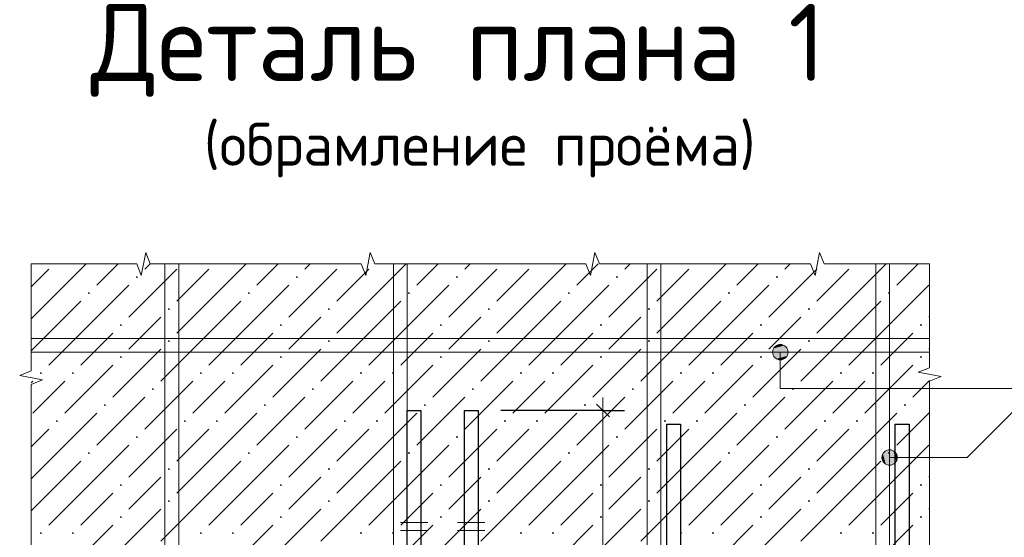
# Model space of a CAD drawing. Header units: millimetres. Extents: x 0 to 59400, y 0 to 42000.
# Tile 12 of 22: x 47408 to 53152, y 23645 to 26665. Entities that reach past the tile are written whole.
import ezdxf

# ---------------------------------------------------------------- set-up
doc = ezdxf.new("R2010")
doc.units = ezdxf.units.MM
for name, color, linetype, lineweight in [('Standard', 7, 'Continuous', 25), ('Размерная линия_ общее', 7, 'Continuous', 13), ('Текст_ общее', 7, 'Continuous', 25)]:
    doc.layers.add(name, color=color, linetype=linetype, lineweight=lineweight)
doc.styles.add('ISOCPEUR', font='txt')

msp = doc.modelspace()

# ---------------------------------------------------------------- hatches: boundary and pattern name
at = {"layer": 'Standard', "linetype": 'Continuous', "lineweight": 13, "transparency": 33554687}
for points in [[(48085.6, 25163.5), (48092.1, 25170.1), (48098.6, 25163.5), (48092.1, 25157.1)], [(49018.9, 25163.5), (49025.4, 25170.1), (49031.9, 25163.5), (49025.4, 25157.1)], [(49952.3, 25163.5), (49958.8, 25170.1), (49965.3, 25163.5), (49958.8, 25157.1)], [(50885.6, 25163.5), (50892.1, 25170.1), (50898.6, 25163.5), (50892.1, 25157.1)], [(51818.9, 25163.5), (51825.4, 25170.1), (51831.9, 25163.5), (51825.4, 25157.1)], [(47805.6, 25070.2), (47812.1, 25076.7), (47818.6, 25070.2), (47812.1, 25063.7)], [(48738.9, 25070.2), (48745.4, 25076.7), (48751.9, 25070.2), (48745.4, 25063.7)], [(49672.3, 25070.2), (49678.8, 25076.7), (49685.3, 25070.2), (49678.8, 25063.7)], [(50605.6, 25070.2), (50612.1, 25076.7), (50618.6, 25070.2), (50612.1, 25063.7)], [(51538.9, 25070.2), (51545.4, 25076.7), (51551.9, 25070.2), (51545.4, 25063.7)], [(52472.3, 25070.2), (52478.8, 25076.7), (52485.3, 25070.2), (52478.8, 25063.7)], [(48272.3, 24976.9), (48278.8, 24983.4), (48285.3, 24976.9), (48278.8, 24970.4)], [(49205.6, 24976.9), (49212.1, 24983.4), (49218.6, 24976.9), (49212.1, 24970.4)], [(50138.9, 24976.9), (50145.4, 24983.4), (50151.9, 24976.9), (50145.4, 24970.4)], [(51072.3, 24976.9), (51078.8, 24983.4), (51085.3, 24976.9), (51078.8, 24970.4)], [(52005.6, 24976.9), (52012.1, 24983.4), (52018.6, 24976.9), (52012.1, 24970.4)], [(47992.3, 24883.6), (47998.8, 24890.1), (48005.3, 24883.6), (47998.8, 24877.1)], [(48925.6, 24883.6), (48932.1, 24890.1), (48938.6, 24883.6), (48932.1, 24877.1)], [(49858.9, 24883.6), (49865.4, 24890.1), (49871.9, 24883.6), (49865.4, 24877.1)], [(50792.3, 24883.6), (50798.8, 24890.1), (50805.3, 24883.6), (50798.8, 24877.1)], [(51725.6, 24883.6), (51732.1, 24890.1), (51738.6, 24883.6), (51732.1, 24877.1)], [(52658.9, 24883.6), (52665.4, 24890.1), (52671.9, 24883.6), (52665.4, 24877.1)], [(48272.3, 24790.2), (48278.8, 24796.7), (48285.3, 24790.2), (48278.8, 24783.7)], [(49205.6, 24790.2), (49212.1, 24796.7), (49218.6, 24790.2), (49212.1, 24783.7)], [(50138.9, 24790.2), (50145.4, 24796.7), (50151.9, 24790.2), (50145.4, 24783.7)], [(51072.3, 24790.2), (51078.8, 24796.7), (51085.3, 24790.2), (51078.8, 24783.7)], [(52005.6, 24790.2), (52012.1, 24796.7), (52018.6, 24790.2), (52012.1, 24783.7)], [(47992.3, 24696.9), (47998.8, 24703.4), (48005.3, 24696.9), (47998.8, 24690.4)], [(48925.6, 24696.9), (48932.1, 24703.4), (48938.6, 24696.9), (48932.1, 24690.4)], [(49858.9, 24696.9), (49865.4, 24703.4), (49871.9, 24696.9), (49865.4, 24690.4)], [(50792.3, 24696.9), (50798.8, 24703.4), (50805.3, 24696.9), (50798.8, 24690.4)], [(51725.6, 24696.9), (51732.1, 24703.4), (51738.6, 24696.9), (51732.1, 24690.4)], [(52658.9, 24696.9), (52665.4, 24703.4), (52671.9, 24696.9), (52665.4, 24690.4)], [(47525.6, 24603.6), (47532.1, 24610.1), (47538.6, 24603.6), (47532.1, 24597.1)], [(47712.3, 24603.6), (47718.8, 24610.1), (47725.3, 24603.6), (47718.8, 24597.1)], [(48458.9, 24603.6), (48465.4, 24610.1), (48471.9, 24603.6), (48465.4, 24597.1)], [(48645.6, 24603.6), (48652.1, 24610.1), (48658.6, 24603.6), (48652.1, 24597.1)], [(49392.3, 24603.6), (49398.8, 24610.1), (49405.3, 24603.6), (49398.8, 24597.1)], [(49578.9, 24603.6), (49585.4, 24610.1), (49591.9, 24603.6), (49585.4, 24597.1)], [(50325.6, 24603.6), (50332.1, 24610.1), (50338.6, 24603.6), (50332.1, 24597.1)], [(50512.3, 24603.6), (50518.8, 24610.1), (50525.3, 24603.6), (50518.8, 24597.1)], [(51258.9, 24603.6), (51265.4, 24610.1), (51271.9, 24603.6), (51265.4, 24597.1)], [(51445.6, 24603.6), (51452.1, 24610.1), (51458.6, 24603.6), (51452.1, 24597.1)], [(52192.3, 24603.6), (52198.8, 24610.1), (52205.3, 24603.6), (52198.8, 24597.1)], [(52378.9, 24603.6), (52385.4, 24610.1), (52391.9, 24603.6), (52385.4, 24597.1)], [(48178.9, 24510.2), (48185.4, 24516.7), (48191.9, 24510.2), (48185.4, 24503.7)], [(49112.3, 24510.2), (49118.8, 24516.7), (49125.3, 24510.2), (49118.8, 24503.7)], [(50045.6, 24510.2), (50052.1, 24516.7), (50058.6, 24510.2), (50052.1, 24503.7)], [(50978.9, 24510.2), (50985.4, 24516.7), (50991.9, 24510.2), (50985.4, 24503.7)], [(51912.3, 24510.2), (51918.8, 24516.7), (51925.3, 24510.2), (51918.8, 24503.7)], [(47898.9, 24416.9), (47905.4, 24423.4), (47911.9, 24416.9), (47905.4, 24410.4)], [(48832.3, 24416.9), (48838.8, 24423.4), (48845.3, 24416.9), (48838.8, 24410.4)], [(49765.6, 24416.9), (49772.1, 24423.4), (49778.6, 24416.9), (49772.1, 24410.4)], [(50698.9, 24416.9), (50705.4, 24423.4), (50711.9, 24416.9), (50705.4, 24410.4)], [(51632.3, 24416.9), (51638.8, 24423.4), (51645.3, 24416.9), (51638.8, 24410.4)], [(52565.6, 24416.9), (52572.1, 24423.4), (52578.6, 24416.9), (52572.1, 24410.4)], [(47618.9, 24323.6), (47625.4, 24330.1), (47631.9, 24323.6), (47625.4, 24317.1)], [(48365.6, 24323.6), (48372.1, 24330.1), (48378.6, 24323.6), (48372.1, 24317.1)], [(48552.3, 24323.6), (48558.8, 24330.1), (48565.3, 24323.6), (48558.8, 24317.1)], [(49298.9, 24323.6), (49305.4, 24330.1), (49311.9, 24323.6), (49305.4, 24317.1)], [(49485.6, 24323.6), (49492.1, 24330.1), (49498.6, 24323.6), (49492.1, 24317.1)], [(50232.3, 24323.6), (50238.8, 24330.1), (50245.3, 24323.6), (50238.8, 24317.1)], [(50418.9, 24323.6), (50425.4, 24330.1), (50431.9, 24323.6), (50425.4, 24317.1)], [(51165.6, 24323.6), (51172.1, 24330.1), (51178.6, 24323.6), (51172.1, 24317.1)], [(51352.3, 24323.6), (51358.8, 24330.1), (51365.3, 24323.6), (51358.8, 24317.1)], [(52098.9, 24323.6), (52105.4, 24330.1), (52111.9, 24323.6), (52105.4, 24317.1)], [(52285.6, 24323.6), (52292.1, 24330.1), (52298.6, 24323.6), (52292.1, 24317.1)], [(48085.6, 24230.2), (48092.1, 24236.7), (48098.6, 24230.2), (48092.1, 24223.7)], [(49018.9, 24230.2), (49025.4, 24236.7), (49031.9, 24230.2), (49025.4, 24223.7)], [(49952.3, 24230.2), (49958.8, 24236.7), (49965.3, 24230.2), (49958.8, 24223.7)], [(50885.6, 24230.2), (50892.1, 24236.7), (50898.6, 24230.2), (50892.1, 24223.7)], [(51818.9, 24230.2), (51825.4, 24236.7), (51831.9, 24230.2), (51825.4, 24223.7)], [(47805.6, 24136.9), (47812.1, 24143.4), (47818.6, 24136.9), (47812.1, 24130.4)], [(48738.9, 24136.9), (48745.4, 24143.4), (48751.9, 24136.9), (48745.4, 24130.4)], [(49672.3, 24136.9), (49678.8, 24143.4), (49685.3, 24136.9), (49678.8, 24130.4)], [(50605.6, 24136.9), (50612.1, 24143.4), (50618.6, 24136.9), (50612.1, 24130.4)], [(51538.9, 24136.9), (51545.4, 24143.4), (51551.9, 24136.9), (51545.4, 24130.4)], [(52472.3, 24136.9), (52478.8, 24143.4), (52485.3, 24136.9), (52478.8, 24130.4)], [(48272.3, 24043.6), (48278.8, 24050.1), (48285.3, 24043.6), (48278.8, 24037.1)], [(49205.6, 24043.6), (49212.1, 24050.1), (49218.6, 24043.6), (49212.1, 24037.1)], [(50138.9, 24043.6), (50145.4, 24050.1), (50151.9, 24043.6), (50145.4, 24037.1)], [(51072.3, 24043.6), (51078.8, 24050.1), (51085.3, 24043.6), (51078.8, 24037.1)], [(52005.6, 24043.6), (52012.1, 24050.1), (52018.6, 24043.6), (52012.1, 24037.1)], [(47992.3, 23950.2), (47998.8, 23956.7), (48005.3, 23950.2), (47998.8, 23943.7)], [(48925.6, 23950.2), (48932.1, 23956.7), (48938.6, 23950.2), (48932.1, 23943.7)], [(49858.9, 23950.2), (49865.4, 23956.7), (49871.9, 23950.2), (49865.4, 23943.7)], [(50792.3, 23950.2), (50798.8, 23956.7), (50805.3, 23950.2), (50798.8, 23943.7)], [(51725.6, 23950.2), (51732.1, 23956.7), (51738.6, 23950.2), (51732.1, 23943.7)], [(52658.9, 23950.2), (52665.4, 23956.7), (52671.9, 23950.2), (52665.4, 23943.7)], [(48272.3, 23856.9), (48278.8, 23863.4), (48285.3, 23856.9), (48278.8, 23850.4)], [(49205.6, 23856.9), (49212.1, 23863.4), (49218.6, 23856.9), (49212.1, 23850.4)], [(50138.9, 23856.9), (50145.4, 23863.4), (50151.9, 23856.9), (50145.4, 23850.4)], [(51072.3, 23856.9), (51078.8, 23863.4), (51085.3, 23856.9), (51078.8, 23850.4)], [(52005.6, 23856.9), (52012.1, 23863.4), (52018.6, 23856.9), (52012.1, 23850.4)], [(47992.3, 23763.5), (47998.8, 23770.1), (48005.3, 23763.5), (47998.8, 23757.1)], [(48925.6, 23763.5), (48932.1, 23770.1), (48938.6, 23763.5), (48932.1, 23757.1)], [(49858.9, 23763.5), (49865.4, 23770.1), (49871.9, 23763.5), (49865.4, 23757.1)], [(50792.3, 23763.5), (50798.8, 23770.1), (50805.3, 23763.5), (50798.8, 23757.1)], [(51725.6, 23763.5), (51732.1, 23770.1), (51738.6, 23763.5), (51732.1, 23757.1)], [(52658.9, 23763.5), (52665.4, 23770.1), (52671.9, 23763.5), (52665.4, 23757.1)], [(47525.6, 23670.2), (47532.1, 23676.7), (47538.6, 23670.2), (47532.1, 23663.7)], [(47712.3, 23670.2), (47718.8, 23676.7), (47725.3, 23670.2), (47718.8, 23663.7)], [(48458.9, 23670.2), (48465.4, 23676.7), (48471.9, 23670.2), (48465.4, 23663.7)], [(48645.6, 23670.2), (48652.1, 23676.7), (48658.6, 23670.2), (48652.1, 23663.7)], [(49392.3, 23670.2), (49398.8, 23676.7), (49405.3, 23670.2), (49398.8, 23663.7)], [(49578.9, 23670.2), (49585.4, 23676.7), (49591.9, 23670.2), (49585.4, 23663.7)], [(50325.6, 23670.2), (50332.1, 23676.7), (50338.6, 23670.2), (50332.1, 23663.7)], [(50512.3, 23670.2), (50518.8, 23676.7), (50525.3, 23670.2), (50518.8, 23663.7)], [(51258.9, 23670.2), (51265.4, 23676.7), (51271.9, 23670.2), (51265.4, 23663.7)], [(51445.6, 23670.2), (51452.1, 23676.7), (51458.6, 23670.2), (51452.1, 23663.7)], [(52192.3, 23670.2), (52198.8, 23676.7), (52205.3, 23670.2), (52198.8, 23663.7)], [(52378.9, 23670.2), (52385.4, 23676.7), (52391.9, 23670.2), (52385.4, 23663.7)]]:
    msp.add_hatch(color=7, dxfattribs=at).paths.add_polyline_path(points, flags=16)
at = {"layer": 'Текст_ общее', "linetype": 'Continuous', "lineweight": 13, "transparency": 33554687}
for points in [[(51867.5, 24764.1), (51822.5, 24764.1), (51806.3, 24747.9)], [(51867.5, 24764.1), (51806.3, 24747.9), (51883.8, 24747.9)], [(51822.5, 24764.1), (51867.5, 24764.1), (51845, 24770.4)], [(51883.8, 24747.9), (51806.3, 24747.9), (51800, 24725.4)], [(51883.8, 24747.9), (51800, 24725.4), (51890, 24725.4)], [(51890, 24725.4), (51800, 24725.4), (51806.3, 24702.9)], [(51890, 24725.4), (51806.3, 24702.9), (51883.8, 24702.9)], [(51883.8, 24702.9), (51806.3, 24702.9), (51822.5, 24686.7)], [(51883.8, 24702.9), (51822.5, 24686.7), (51867.5, 24686.7)], [(51867.5, 24686.7), (51822.5, 24686.7), (51845, 24680.4)], [(52443.6, 24088.3), (52443.6, 24133.3), (52437.3, 24110.8)], [(52443.6, 24133.3), (52459.8, 24072.1), (52459.8, 24149.5)], [(52443.6, 24133.3), (52443.6, 24088.3), (52459.8, 24072.1)], [(52459.8, 24149.5), (52482.3, 24065.8), (52482.3, 24155.8)], [(52459.8, 24149.5), (52459.8, 24072.1), (52482.3, 24065.8)], [(52482.3, 24155.8), (52482.3, 24065.8), (52504.8, 24072.1)], [(52482.3, 24155.8), (52504.8, 24072.1), (52504.8, 24149.5)], [(52504.8, 24149.5), (52504.8, 24072.1), (52521, 24088.3)], [(52504.8, 24149.5), (52521, 24088.3), (52521, 24133.3)], [(52521, 24133.3), (52521, 24088.3), (52527.3, 24110.8)]]:
    msp.add_hatch(color=7, dxfattribs=at).paths.add_polyline_path(points)

# ---------------------------------------------------------------- linework, layer by layer
at = {"layer": 'Standard', "color": 7, "linetype": 'Continuous', "lineweight": 13, "transparency": 33554687}
for p, q in [((48143.1, 25306.7), (48116.9, 25173.3)), ((48169.3, 25240), (48143.1, 25306.7)), ((49453.3, 25306.7), (49427.1, 25173.3)), ((49479.5, 25240), (49453.3, 25306.7)), ((50763.5, 25306.7), (50737.3, 25173.3)), ((50789.7, 25240), (50763.5, 25306.7)), ((52073.6, 25306.7), (52047.4, 25173.3)), ((52099.8, 25240), (52073.6, 25306.7)), ((48090.7, 25240), (47475, 25240)), ((47475, 25240), (47475, 24616.3)), ((47475, 25240), (47475, 25240)), ((48116.9, 25173.3), (48090.7, 25240)), ((48785.1, 25240), (48169.3, 25240)), ((49400.9, 25240), (48785.1, 25240)), ((49427.1, 25173.3), (49400.9, 25240)), ((50095.3, 25240), (49479.5, 25240)), ((50711.1, 25240), (50095.3, 25240)), ((50737.3, 25173.3), (50711.1, 25240)), ((51405.4, 25240), (50789.7, 25240)), ((52021.2, 25240), (51405.4, 25240)), ((52047.4, 25173.3), (52021.2, 25240)), ((52715.6, 25240), (52099.8, 25240)), ((52715.6, 25240), (52715.6, 25240)), ((52715.6, 24634.2), (52715.6, 25240)), ((47475, 24616.3), (47408.3, 24589.8)), ((47408.3, 24589.8), (47541.6, 24563.3)), ((52648.9, 24608.5), (52715.6, 24634.2)), ((52782.3, 24582.7), (52648.9, 24608.5)), ((52715.6, 24556.9), (52782.3, 24582.7)), ((47541.6, 24563.3), (47475, 24536.7)), ((47475, 24536.7), (47475, 23913)), ((52715.6, 23951.1), (52715.6, 24556.9)), ((52715.6, 23345.4), (52715.6, 23951.1)), ((47475, 23913), (47475, 23289.3)), ((49628.9, 23732), (49788.9, 23732)), ((49962.3, 23732), (50122.3, 23732)), ((49628.9, 23685.4), (49788.9, 23685.4)), ((49962.3, 23685.4), (50122.3, 23685.4))]:
    msp.add_line(p, q, dxfattribs=at)
at = {"layer": 'Standard', "color": 254, "linetype": 'Continuous', "lineweight": 13, "transparency": 33554687}
for p, q in [((47578.8, 25023.6), (47795.2, 25240)), ((47981.9, 25240), (47858.8, 25116.9)), ((48168.6, 25240), (48138.8, 25210.2)), ((48512.1, 25023.6), (48728.6, 25240)), ((48915.2, 25240), (48792.1, 25116.9)), ((49101.9, 25240), (49072.1, 25210.2)), ((49445.4, 25023.6), (49661.9, 25240)), ((49848.6, 25240), (49725.4, 25116.9)), ((50035.2, 25240), (50005.4, 25210.2)), ((50378.8, 25023.6), (50595.2, 25240)), ((50781.9, 25240), (50658.8, 25116.9)), ((50968.6, 25240), (50938.8, 25210.2)), ((51312.1, 25023.6), (51528.6, 25240)), ((51715.2, 25240), (51592.1, 25116.9)), ((51901.9, 25240), (51872.1, 25210.2)), ((52245.4, 25023.6), (52461.9, 25240)), ((52648.6, 25240), (52525.4, 25116.9)), ((47578.8, 25210.2), (47475, 25106.4)), ((48325.4, 25210.2), (48045.4, 24930.2)), ((48512.1, 25210.2), (48325.4, 25023.6)), ((49258.8, 25210.2), (48978.8, 24930.2)), ((49445.4, 25210.2), (49258.8, 25023.6)), ((50192.1, 25210.2), (49912.1, 24930.2)), ((50378.8, 25210.2), (50192.1, 25023.6)), ((51125.4, 25210.2), (50845.4, 24930.2)), ((51312.1, 25210.2), (51125.4, 25023.6)), ((52058.8, 25210.2), (51778.8, 24930.2)), ((52245.4, 25210.2), (52058.8, 25023.6)), ((47765.4, 24836.9), (48045.4, 25116.9)), ((48698.8, 24836.9), (48978.8, 25116.9)), ((49632.1, 24836.9), (49912.1, 25116.9)), ((50565.4, 24836.9), (50845.4, 25116.9)), ((51498.8, 24836.9), (51778.8, 25116.9)), ((52432.1, 24836.9), (52712.1, 25116.9)), ((47578.8, 25023.6), (47475, 24919.7)), ((47765.4, 25023.6), (47578.8, 24836.9)), ((48512.1, 25023.6), (48325.4, 24836.9)), ((48698.8, 25023.6), (48512.1, 24836.9)), ((49445.4, 25023.6), (49258.8, 24836.9)), ((49632.1, 25023.6), (49445.4, 24836.9)), ((50378.8, 25023.6), (50192.1, 24836.9)), ((50565.4, 25023.6), (50378.8, 24836.9)), ((51312.1, 25023.6), (51125.4, 24836.9)), ((51498.8, 25023.6), (51312.1, 24836.9)), ((52245.4, 25023.6), (52058.8, 24836.9)), ((52432.1, 25023.6), (52245.4, 24836.9)), ((48138.8, 24836.9), (48232.1, 24930.2)), ((49072.1, 24836.9), (49165.4, 24930.2)), ((50005.4, 24836.9), (50098.8, 24930.2)), ((50938.8, 24836.9), (51032.1, 24930.2)), ((51872.1, 24836.9), (51965.4, 24930.2)), ((52715.6, 24933.7), (52712.1, 24930.2)), ((47578.8, 24836.9), (47475, 24733.1)), ((47765.4, 24836.9), (47578.8, 24650.2)), ((47952.1, 24836.9), (47765.4, 24650.2)), ((48045.4, 24743.6), (48138.8, 24836.9)), ((48512.1, 24836.9), (48232.1, 24556.9)), ((48698.8, 24836.9), (48512.1, 24650.2)), ((48885.4, 24836.9), (48698.8, 24650.2)), ((48978.8, 24743.6), (49072.1, 24836.9)), ((49445.4, 24836.9), (49165.4, 24556.9)), ((49632.1, 24836.9), (49445.4, 24650.2)), ((49818.8, 24836.9), (49632.1, 24650.2)), ((49912.1, 24743.6), (50005.4, 24836.9)), ((50378.8, 24836.9), (50098.8, 24556.9)), ((50565.4, 24836.9), (50378.8, 24650.2)), ((50752.1, 24836.9), (50565.4, 24650.2)), ((50845.4, 24743.6), (50938.8, 24836.9)), ((51312.1, 24836.9), (51032.1, 24556.9)), ((51498.8, 24836.9), (51312.1, 24650.2)), ((51685.4, 24836.9), (51498.8, 24650.2)), ((51778.8, 24743.6), (51872.1, 24836.9)), ((52245.4, 24836.9), (51965.4, 24556.9)), ((52432.1, 24836.9), (52245.4, 24650.2)), ((52618.8, 24836.9), (52432.1, 24650.2)), ((48232.1, 24743.6), (47952.1, 24463.5)), ((49165.4, 24743.6), (48885.4, 24463.5)), ((50098.8, 24743.6), (49818.8, 24463.5)), ((51032.1, 24743.6), (50752.1, 24463.5)), ((51965.4, 24743.6), (51685.4, 24463.5)), ((52712.1, 24743.6), (52715.6, 24747.1)), ((47952.1, 24650.2), (47672.1, 24370.2)), ((48885.4, 24650.2), (48605.4, 24370.2)), ((49818.8, 24650.2), (49538.8, 24370.2)), ((50752.1, 24650.2), (50472.1, 24370.2)), ((51685.4, 24650.2), (51405.4, 24370.2)), ((52618.8, 24650.2), (52338.8, 24370.2)), ((47485.4, 24556.9), (47475, 24546.4)), ((47578.8, 24463.5), (47672.1, 24556.9)), ((48418.8, 24556.9), (48138.8, 24276.9)), ((48512.1, 24463.5), (48605.4, 24556.9)), ((49352.1, 24556.9), (49072.1, 24276.9)), ((49445.4, 24463.5), (49538.8, 24556.9)), ((50285.4, 24556.9), (50005.4, 24276.9)), ((50378.8, 24463.5), (50472.1, 24556.9)), ((51218.8, 24556.9), (50938.8, 24276.9)), ((51312.1, 24463.5), (51405.4, 24556.9)), ((52152.1, 24556.9), (51872.1, 24276.9)), ((52245.4, 24463.5), (52338.8, 24556.9)), ((52715.6, 24560.4), (52618.8, 24463.5)), ((47485.4, 24370.2), (47578.8, 24463.5)), ((48138.8, 24463.5), (47858.8, 24183.6)), ((48418.8, 24370.2), (48512.1, 24463.5)), ((49072.1, 24463.5), (48792.1, 24183.6)), ((49352.1, 24370.2), (49445.4, 24463.5)), ((50005.4, 24463.5), (49725.4, 24183.6)), ((50285.4, 24370.2), (50378.8, 24463.5)), ((50938.8, 24463.5), (50658.8, 24183.6)), ((51218.8, 24370.2), (51312.1, 24463.5)), ((51872.1, 24463.5), (51592.1, 24183.6)), ((52152.1, 24370.2), (52245.4, 24463.5)), ((47578.8, 24090.2), (47858.8, 24370.2)), ((48512.1, 24090.2), (48792.1, 24370.2)), ((49445.4, 24090.2), (49725.4, 24370.2)), ((50378.8, 24090.2), (50658.8, 24370.2)), ((51312.1, 24090.2), (51592.1, 24370.2)), ((52245.4, 24090.2), (52525.4, 24370.2)), ((52715.6, 24373.7), (52525.4, 24183.6)), ((47578.8, 24276.9), (47475, 24173.1)), ((48325.4, 24276.9), (48045.4, 23996.9)), ((48512.1, 24276.9), (48325.4, 24090.2)), ((49258.8, 24276.9), (48978.8, 23996.9)), ((49445.4, 24276.9), (49258.8, 24090.2)), ((50192.1, 24276.9), (49912.1, 23996.9)), ((50378.8, 24276.9), (50192.1, 24090.2)), ((51125.4, 24276.9), (50845.4, 23996.9)), ((51312.1, 24276.9), (51125.4, 24090.2)), ((52058.8, 24276.9), (51778.8, 23996.9)), ((52245.4, 24276.9), (52058.8, 24090.2)), ((47765.4, 23903.6), (48045.4, 24183.6)), ((48698.8, 23903.6), (48978.8, 24183.6)), ((49632.1, 23903.6), (49912.1, 24183.6)), ((50565.4, 23903.6), (50845.4, 24183.6)), ((51498.8, 23903.6), (51778.8, 24183.6)), ((52432.1, 23903.6), (52712.1, 24183.6)), ((47578.8, 24090.2), (47475, 23986.4)), ((47765.4, 24090.2), (47578.8, 23903.6)), ((48512.1, 24090.2), (48325.4, 23903.6)), ((48698.8, 24090.2), (48512.1, 23903.6)), ((49445.4, 24090.2), (49258.8, 23903.6)), ((49632.1, 24090.2), (49445.4, 23903.6)), ((50378.8, 24090.2), (50192.1, 23903.6)), ((50565.4, 24090.2), (50378.8, 23903.6)), ((51312.1, 24090.2), (51125.4, 23903.6)), ((51498.8, 24090.2), (51312.1, 23903.6)), ((52245.4, 24090.2), (52058.8, 23903.6)), ((52432.1, 24090.2), (52245.4, 23903.6)), ((48138.8, 23903.6), (48232.1, 23996.9)), ((49072.1, 23903.6), (49165.4, 23996.9)), ((50005.4, 23903.6), (50098.8, 23996.9)), ((50938.8, 23903.6), (51032.1, 23996.9)), ((51872.1, 23903.6), (51965.4, 23996.9)), ((52715.6, 24000.4), (52712.1, 23996.9)), ((47578.8, 23903.6), (47475, 23799.7)), ((47765.4, 23903.6), (47578.8, 23716.9)), ((47952.1, 23903.6), (47765.4, 23716.9)), ((48045.4, 23810.2), (48138.8, 23903.6)), ((48512.1, 23903.6), (48232.1, 23623.6)), ((48698.8, 23903.6), (48512.1, 23716.9)), ((48885.4, 23903.6), (48698.8, 23716.9)), ((48978.8, 23810.2), (49072.1, 23903.6)), ((49445.4, 23903.6), (49165.4, 23623.6)), ((49632.1, 23903.6), (49445.4, 23716.9)), ((49818.8, 23903.6), (49632.1, 23716.9)), ((49912.1, 23810.2), (50005.4, 23903.6)), ((50378.8, 23903.6), (50098.8, 23623.6)), ((50565.4, 23903.6), (50378.8, 23716.9)), ((50752.1, 23903.6), (50565.4, 23716.9)), ((50845.4, 23810.2), (50938.8, 23903.6)), ((51312.1, 23903.6), (51032.1, 23623.6)), ((51498.8, 23903.6), (51312.1, 23716.9)), ((51685.4, 23903.6), (51498.8, 23716.9)), ((51778.8, 23810.2), (51872.1, 23903.6)), ((52245.4, 23903.6), (51965.4, 23623.6)), ((52432.1, 23903.6), (52245.4, 23716.9)), ((52618.8, 23903.6), (52432.1, 23716.9)), ((48232.1, 23810.2), (47952.1, 23530.2)), ((49165.4, 23810.2), (48885.4, 23530.2)), ((50098.8, 23810.2), (49818.8, 23530.2)), ((51032.1, 23810.2), (50752.1, 23530.2)), ((51965.4, 23810.2), (51685.4, 23530.2)), ((52712.1, 23810.2), (52715.6, 23813.7)), ((47952.1, 23716.9), (47672.1, 23436.9)), ((48885.4, 23716.9), (48605.4, 23436.9)), ((49818.8, 23716.9), (49538.8, 23436.9)), ((50752.1, 23716.9), (50472.1, 23436.9)), ((51685.4, 23716.9), (51405.4, 23436.9)), ((52618.8, 23716.9), (52338.8, 23436.9))]:
    msp.add_line(p, q, dxfattribs=at)
at = {"layer": 'Standard', "color": 7, "linetype": 'Continuous', "lineweight": 25, "transparency": 33554687}
for p, q in [((49748.9, 24385.4), (49748.9, 19932)), ((50082.3, 24385.4), (50082.3, 19932))]:
    msp.add_line(p, q, dxfattribs=at)
at = {"layer": 'Standard', "color": 7, "linetype": 'Continuous', "lineweight": 13, "transparency": 33554687}
for points in [[(48255.6, 25240), (48255.6, 19932), (48335.6, 19932), (48335.6, 25240), (48255.6, 25240)], [(49588.9, 25240), (49588.9, 19932), (49668.9, 19932), (49668.9, 25240), (49588.9, 25240)], [(51068.9, 25240), (51068.9, 21765.4), (51148.9, 21765.4), (51148.9, 25240), (51068.9, 25240)], [(52402.3, 25240), (52402.3, 21765.4), (52482.3, 21765.4), (52482.3, 25240), (52402.3, 25240)], [(52715.6, 24725.4), (47475, 24725.4), (47475, 24805.4), (52715.6, 24805.4), (52715.6, 24725.4)]]:
    msp.add_lwpolyline(points, dxfattribs=at)
at = {"layer": 'Standard', "color": 7, "linetype": 'Continuous', "lineweight": 25, "transparency": 33554687}
for points in [[(49668.9, 19932), (49668.9, 24385.4), (49748.9, 24385.4)], [(50002.3, 19932), (50002.3, 24385.4), (50082.3, 24385.4)], [(51182.3, 21852), (51182.3, 24305.4), (51262.3, 24305.4), (51262.3, 21852)], [(52515.6, 21852), (52515.6, 24305.4), (52595.6, 24305.4), (52595.6, 21852)]]:
    msp.add_lwpolyline(points, dxfattribs=at)
at = {"layer": 'Размерная линия_ общее', "color": 7, "linetype": 'Continuous', "lineweight": 25, "transparency": 33554687}
msp.add_line((50847.7, 24347.9), (50772.7, 24422.9), dxfattribs=at)
at = {"layer": 'Размерная линия_ общее', "color": 7, "linetype": 'Continuous', "lineweight": 13, "transparency": 33554687}
msp.add_line((50810.2, 24385.4), (50810.2, 24460.4), dxfattribs=at)
at = {"layer": 'Размерная линия_ общее', "color": 253, "linetype": 'Continuous', "lineweight": -3, "true_color": 0xa0a0a0, "transparency": 33554687}
for q in [(50215.6, 24385.4), (50685.2, 24385.4), (50935.2, 24385.4)]:
    msp.add_line((50810.2, 24385.4), q, dxfattribs=at)
at = {"layer": 'Размерная линия_ общее', "color": 7, "linetype": 'Continuous', "lineweight": 13, "transparency": 33554687}
msp.add_lwpolyline([(50810.2, 21598.7), (50810.2, 22752.4), (50810.2, 22752.4), (50810.2, 24385.4)], dxfattribs=at)
at = {"layer": 'Текст_ общее', "color": 7, "linetype": 'Continuous', "lineweight": 13, "transparency": 33554687}
for p, q in [((51845, 24770.4), (51845, 24770.4)), ((51800, 24725.4), (51800, 24725.4)), ((51890, 24725.4), (51890, 24725.4)), ((51845, 24680.4), (51845, 24680.4)), ((52482.3, 24155.8), (52482.3, 24155.8)), ((52437.3, 24110.8), (52437.3, 24110.8)), ((52482.3, 24065.8), (52482.3, 24065.8)), ((52527.3, 24110.8), (52527.3, 24110.8))]:
    msp.add_line(p, q, dxfattribs=at)
for points in [[(51845, 24725.4), (51845, 24512.9), (55177.9, 24512.9)], [(52482.3, 24110.8), (52935.6, 24110.8), (53337.8, 24512.9)]]:
    msp.add_lwpolyline(points, dxfattribs=at)
for centre in [(51845, 24725.4), (52482.3, 24110.8)]:
    msp.add_circle(centre, 45, dxfattribs=at)

# ---------------------------------------------------------------- texts
at = {"layer": 'Текст_ общее', "color": 7, "linetype": 'Continuous', "lineweight": 50, "transparency": 33554687, "attachment_point": 7, "style": 'ISOCPEUR'}
for s, insert, char_height, width in [('\\W0.96;Деталь плана 1', (47822.8, 26215), 450, 4759.326), ('\\W0.98;(обрамление проёма)', (48482.8, 25744.8), 250, 3370.933)]:
    msp.add_mtext(s, dxfattribs=dict(at, insert=insert, char_height=char_height, width=width))

doc.saveas('drawing.dxf')
